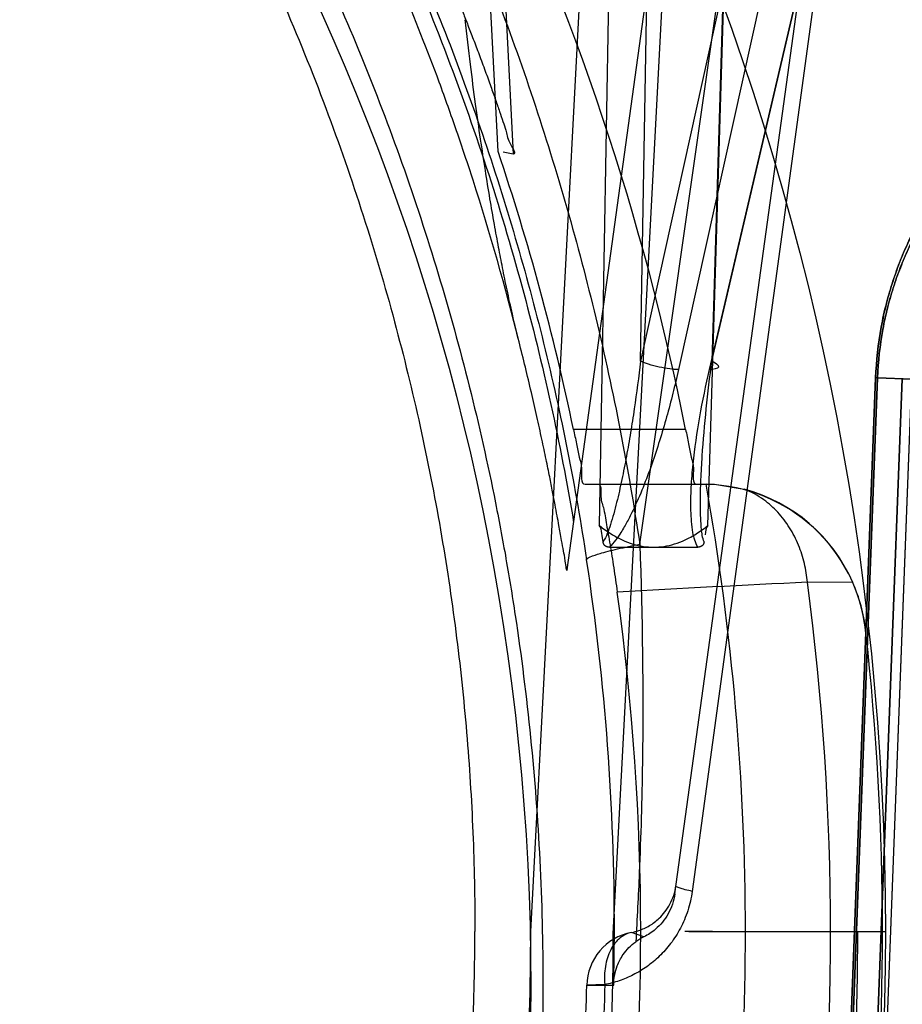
# Model space of a CAD drawing. Header units: millimetres. Extents: x 0 to 297, y 0 to 210.
# Tile 190 of 256: x 56.635 to 56.748, y 159.602 to 159.728. Entities that reach past the tile are written whole.
import ezdxf

# ---------------------------------------------------------------- set-up
doc = ezdxf.new("R2010")
doc.units = ezdxf.units.MM
doc.header["$LTSCALE"] = 16.335
doc.layers.get('0').update_dxf_attribs({"linetype": 'CONTINUOUS'})
for name, color, linetype in [('AXES_REF', 7, 'CONTINUOUS'), ('INTFCLR_1', 7, 'CONTINUOUS'), ('INTFCLR_144815', 7, 'CONTINUOUS'), ('INTFCLR_72935', 7, 'CONTINUOUS')]:
    doc.layers.add(name, color=color, linetype=linetype)

msp = doc.modelspace()

# ---------------------------------------------------------------- linework, layer by layer
at = {"color": 7, "linetype": 'Continuous'}
for radius in [6.787079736, 6.7865, 6.743039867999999]:
    msp.add_circle((57.4637311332, 154.7114782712), radius, dxfattribs=at)
msp.add_arc((57.4637311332, 154.7114782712), 6.72, 278.2771290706, 261.7228709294, dxfattribs=at)
at = {"layer": 'AXES_REF', "color": 9, "linetype": 'Continuous'}
msp.add_circle((57.4637311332, 154.7114782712), 6.191158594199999, dxfattribs=at)
at = {"layer": 'INTFCLR_1', "color": 9, "linetype": 'Continuous'}
for p, q in [((56.738068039, 159.5140734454), (56.7444617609, 159.682074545)), ((56.74470380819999, 159.6820745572), (56.7383140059, 159.5140734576)), ((56.74470380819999, 159.6820745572), (56.7444617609, 159.6820745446)), ((56.74470380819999, 159.6820745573), (56.7490940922, 159.6819068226))]:
    msp.add_line(p, q, dxfattribs=at)
at = {"layer": 'INTFCLR_1', "color": 6, "linetype": 'Continuous'}
for p, q in [((56.7414412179, 159.513930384), (56.747859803, 159.681930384)), ((56.7426755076, 159.5139068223), (56.7490940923, 159.6819068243))]:
    msp.add_line(p, q, dxfattribs=at)
at = {"layer": 'INTFCLR_1', "color": 9, "linetype": 'Continuous'}
msp.add_circle((56.3995354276, 159.6044782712), 0.301, dxfattribs=at)
for points, knots in [([(56.26891386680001, 159.8825879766), (56.2711695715, 159.8836862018), (56.2757251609, 159.8858339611), (56.28496657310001, 159.8899096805), (56.3015020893, 159.8964643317), (56.3210397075, 159.9025267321), (56.3385529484, 159.9065101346), (56.34747135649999, 159.9081753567), (56.35262358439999, 159.9090327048), (56.3655241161, 159.9110049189), (56.3876195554, 159.9130557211), (56.4137271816, 159.9127265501), (56.4306055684, 159.9111792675), (56.4383982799, 159.9102051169), (56.4435874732, 159.9094865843), (56.4576360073, 159.9072574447), (56.4801721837, 159.9021617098), (56.501984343, 159.8948066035), (56.51488745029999, 159.8895217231), (56.5195289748, 159.8875169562), (56.5263988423, 159.8844460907), (56.54085227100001, 159.8774347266), (56.56202665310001, 159.865155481), (56.5817528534, 159.8510070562), (56.5937819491, 159.8410049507), (56.5991781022, 159.8362410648), (56.6027315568, 159.8330283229), (56.6122494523, 159.8241119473), (56.62688057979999, 159.808708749), (56.6443745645, 159.7865105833), (56.6572098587, 159.7667399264), (56.6652579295, 159.7522501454), (56.669614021, 159.7437233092), (56.6759127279, 159.7306508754), (56.6843006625, 159.7102716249), (56.691507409, 159.6866397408), (56.695121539, 159.6707822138), (56.6965946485, 159.663267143), (56.6975272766, 159.6581762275), (56.6998479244, 159.6440260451), (56.70168370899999, 159.6257333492), (56.70213722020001, 159.6073036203), (56.7020108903, 159.5979788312), (56.7018349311, 159.5926154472), (56.7012279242, 159.579327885), (56.69945737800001, 159.5621765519), (56.6961693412, 159.5439880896), (56.69419881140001, 159.5350293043), (56.6929794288, 159.5299435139), (56.6910722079, 159.5224066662), (56.68789549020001, 159.5113124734), (56.6813958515, 159.4922117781), (56.6736168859, 159.4738240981), (56.665741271, 159.4583965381), (56.6609679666, 159.4498160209), (56.6535938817, 159.4372702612), (56.64151707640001, 159.4192350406), (56.6232698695, 159.3968422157), (56.6080717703, 159.3814103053), (56.5973169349, 159.3717137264), (56.5899459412, 159.3653811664), (56.5766099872, 159.3547330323), (56.5563109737, 159.3408041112), (56.5390027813, 159.3312762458), (56.5300599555, 159.3269177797)], [0, 0, 0, 0, 0.0078493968, 0.0157556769, 0.0315973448, 0.06348082, 0.0796255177, 0.0877696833, 0.09186257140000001, 0.09596636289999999, 0.128600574, 0.1611442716, 0.177500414, 0.1816059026, 0.1857145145, 0.1938901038, 0.2261064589, 0.2578609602, 0.2657731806, 0.2697286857, 0.2736790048, 0.2893160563, 0.3199691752, 0.350131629, 0.3651446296, 0.3688979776, 0.3726519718, 0.3801321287, 0.4097003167, 0.4390100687, 0.4684423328, 0.4833358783, 0.4908515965, 0.498396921, 0.52873346, 0.5596898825, 0.5755734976, 0.5795998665, 0.5836492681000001, 0.5917658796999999, 0.6244614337, 0.6410489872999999, 0.6494251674, 0.6536350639, 0.6578378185, 0.6910418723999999, 0.7074624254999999, 0.7156483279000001, 0.7197377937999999, 0.7238248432, 0.7399718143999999, 0.7558251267, 0.7869322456, 0.802323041, 0.8100025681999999, 0.8176490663, 0.8478512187, 0.8777971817, 0.9079026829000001, 0.9155006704, 0.9231007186, 0.93830313, 0.9688745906, 1, 1, 1, 1]), ([(56.7444617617, 159.6820745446), (56.7445436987, 159.6842275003), (56.7448388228, 159.6869052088), (56.74547059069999, 159.6900372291), (56.7459404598, 159.6920117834), (56.74649510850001, 159.693914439), (56.7471261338, 159.6957419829), (56.7477791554, 159.6974564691), (56.74896697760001, 159.7001961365), (56.750519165, 159.703084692), (56.7521979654, 159.7056885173), (56.75382527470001, 159.7079594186), (56.7558931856, 159.7104647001), (56.7584320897, 159.7130569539), (56.7616232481, 159.7158460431), (56.7654704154, 159.7185675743), (56.7693150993, 159.7206295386), (56.7721778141, 159.7218675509), (56.7747132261, 159.7228138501), (56.7771309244, 159.7235292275), (56.7794144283, 159.7240417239), (56.7813878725, 159.7244005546), (56.7835812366, 159.7246740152), (56.7858956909, 159.7247967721), (56.7880781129, 159.724768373), (56.7897748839, 159.7245795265), (56.7907874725, 159.724328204), (56.7911079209, 159.7241155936), (56.7911042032, 159.7240187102)], [0, 0, 0, 0, 0.09145445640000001, 0.1138036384, 0.1356225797, 0.1775934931, 0.1978577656, 0.2176815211, 0.2554568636, 0.3245480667, 0.3565511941, 0.3869221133, 0.443096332, 0.4942467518, 0.5407728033, 0.6228600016, 0.6936556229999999, 0.7255371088, 0.7551980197, 0.8084927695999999, 0.8323850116, 0.8545194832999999, 0.8936035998, 0.9261879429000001, 0.9525909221, 0.9869380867, 0.995884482, 1, 1, 1, 1]), ([(56.74470380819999, 159.6820745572), (56.7447820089, 159.6841310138), (56.745063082, 159.6866886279), (56.7456646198, 159.6896804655), (56.7461119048, 159.6915663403), (56.7466398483, 159.6933835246), (56.7472404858, 159.6951289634), (56.7478619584, 159.6967661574), (56.7489921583, 159.6993817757), (56.7504690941, 159.7021395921), (56.7520666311, 159.7046253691), (56.7536146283, 159.7067923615), (56.755581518, 159.7091824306), (56.75799641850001, 159.7116548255), (56.7610306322, 159.71431311), (56.7646878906, 159.7169051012), (56.7683431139, 159.7188666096), (56.7710639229, 159.7200421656), (56.7734725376, 159.7209391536), (56.7757690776, 159.7216154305), (56.77793777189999, 159.7220975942), (56.7798113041, 159.7224334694), (56.78189340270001, 159.7226862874), (56.7840891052, 159.7227932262), (56.786161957, 159.7227542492), (56.7877659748, 159.7225616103), (56.7887354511, 159.7223072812), (56.7890317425, 159.7220932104), (56.7890278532, 159.7219986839)], [0, 0, 0, 0, 0.0917406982, 0.1141566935, 0.136039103, 0.1781262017, 0.1984432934, 0.2183163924, 0.2561787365, 0.3254018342, 0.3574526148, 0.3878602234, 0.4440791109, 0.4952427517, 0.5417573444, 0.6237687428, 0.6944433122, 0.7262543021, 0.7558410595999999, 0.8089827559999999, 0.8327989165, 0.8548590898, 0.8938039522, 0.926266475, 0.9525704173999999, 0.9868267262, 0.9957825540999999, 1, 1, 1, 1])]:
    msp.add_open_spline(points, degree=3, knots=knots, dxfattribs=at)
at = {"layer": 'INTFCLR_144815', "color": 9, "linetype": 'Continuous'}
for p, q in [((56.7144087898, 159.6608559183), (56.8413501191, 160.5484094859)), ((56.7188764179, 159.6162732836), (56.7825140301, 160.0774282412)), ((56.7834077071, 159.9730850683), (56.719341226, 159.6831263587)), ((56.7233025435, 159.6831263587), (56.7910703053, 159.9730850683)), ((56.7781079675, 159.9720088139), (56.71451708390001, 159.684202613)), ((56.7235976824, 159.684202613), (56.7908623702, 159.9720088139)), ((56.71455910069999, 159.9687225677), (56.7092597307, 159.6632337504)), ((56.71451708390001, 159.6842026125), (56.71943834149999, 159.9686309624)), ((56.723086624, 159.6632337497), (56.7322593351, 159.9687225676)), ((56.7321496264, 159.9686309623), (56.7235976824, 159.6842026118)), ((56.7682790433, 159.9626794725), (56.72109336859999, 159.6166036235)), ((56.7051538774, 159.6575994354), (56.7470879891, 159.9614782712)), ((56.6967361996, 159.7406338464), (56.6982751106, 159.7105880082)), ((56.7202542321, 159.6754931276), (56.7059653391, 159.6754931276)), ((56.7074688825, 159.6684931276), (56.7239541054, 159.6684931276)), ((56.7415487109, 159.6559910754), (56.7357784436, 159.6560172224)), ((56.7431944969, 159.6498336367), (56.7431893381, 159.6498798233)), ((56.7149260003, 159.6108036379), (56.7133653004, 159.6113595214)), ((56.70995197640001, 159.6047225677), (56.7076518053, 159.6046337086)), ((56.7076518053, 159.6046337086), (56.7110919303, 159.6046320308))]:
    msp.add_line(p, q, dxfattribs=at)
at = {"layer": 'INTFCLR_144815', "color": 6, "linetype": 'Continuous'}
for p, q in [((56.7110353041, 159.6112009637), (56.736729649, 160.1014782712)), ((56.7005354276, 159.6114782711), (56.7240212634, 160.0596147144)), ((56.69636738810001, 159.7109165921), (56.6941951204, 159.7533730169)), ((56.6982742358, 159.7105880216), (56.6970023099, 159.7108072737)), ((56.7239541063, 159.668493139), (56.7277246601, 159.6678559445)), ((56.7105469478, 159.6604782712), (56.721799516, 159.6604782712)), ((56.7236662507, 159.6114782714), (56.7201667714, 159.6114782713)), ((56.7206555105, 159.6114782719), (56.7241549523, 159.6114782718)), ((56.72366626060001, 159.6114782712), (56.7422037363, 159.6114782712)), ((56.7422037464, 159.6114782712), (56.745703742, 159.6114782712)), ((56.7422037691, 159.6114782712), (56.7457037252, 159.6114782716))]:
    msp.add_line(p, q, dxfattribs=at)
for points in [[(56.7105468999, 159.6604781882), (56.71050395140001, 159.6604788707), (56.7104624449, 159.660480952), (56.7104223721, 159.6604843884), (56.7103837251, 159.6604891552), (56.71034648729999, 159.6604951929), (56.7103106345, 159.6605024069), (56.7102761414, 159.6605107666), (56.7102429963, 159.6605202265), (56.71021119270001, 159.6605306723), (56.7101807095, 159.6605420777), (56.7101515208, 159.6605543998), (56.71012361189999, 159.6605675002), (56.71009695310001, 159.660581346), (56.7100715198, 159.6605959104), (56.71004730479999, 159.660611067), (56.710024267, 159.6606267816), (56.7100023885, 159.6606430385), (56.7099816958, 159.6606597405), (56.7099621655, 159.6606768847), (56.7099437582, 159.6606944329), (56.7099264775, 159.6607122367), (56.70991031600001, 159.6607302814), (56.7098952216, 159.6607485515), (56.70988113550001, 159.6607668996), (56.7098680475, 159.660785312), (56.7098559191, 159.6608037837), (56.7098446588, 159.6608221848), (56.70983425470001, 159.6608405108), (56.7098246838, 159.6608587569), (56.70981584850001, 159.6608767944), (56.7098077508, 159.6608946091), (56.7098003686, 159.6609122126), (56.7097935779, 159.6609295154), (56.7097873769, 159.6609465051), (56.70978176, 159.6609631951), (56.7097766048, 159.6609795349), (56.7097719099, 159.6609955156), (56.70976767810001, 159.6610111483), (56.7097637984, 159.6610264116), (56.7097602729, 159.661041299), (56.7097571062, 159.6610558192), (56.7097541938, 159.6610699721), (56.70975151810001, 159.6610837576), (56.709749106, 159.6610971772), (56.7097469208, 159.6611102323), (56.70974495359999, 159.6611229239), (56.7097432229, 159.6611352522), (56.7097417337, 159.6611472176)], [(56.7226046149, 159.6611475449), (56.7226040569, 159.661142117), (56.7226033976, 159.661136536), (56.7226026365, 159.6611308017), (56.7226017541, 159.6611249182), (56.7226007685, 159.6611188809)], [(56.7225986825, 159.6611063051), (56.7225975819, 159.6610997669), (56.7225964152, 159.6610930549), (56.7225951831, 159.6610861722), (56.7225938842, 159.6610791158), (56.7225924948, 159.6610718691), (56.72259101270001, 159.6610644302), (56.7225894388, 159.6610568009), (56.7225877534, 159.6610489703), (56.7225859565, 159.6610409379), (56.7225840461, 159.661032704), (56.7225819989, 159.6610242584), (56.72257981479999, 159.6610156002), (56.7225774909, 159.6610067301), (56.7225749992, 159.66099764), (56.7225723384, 159.6609883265), (56.7225695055, 159.6609787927), (56.72256646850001, 159.6609690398), (56.72256322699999, 159.6609590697), (56.7225597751, 159.6609488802), (56.7225560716, 159.6609384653), (56.72255211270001, 159.6609278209), (56.7225478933, 159.6609169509), (56.722543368, 159.6609058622), (56.722538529, 159.6608945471), (56.7225333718, 159.6608830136), (56.7225278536, 159.6608712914), (56.7225219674, 159.6608593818), (56.7225157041, 159.6608472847), (56.7225090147, 159.660835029), (56.7225018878, 159.6608226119), (56.7224943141, 159.6608100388), (56.7224862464, 159.6607973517), (56.7224776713, 159.6607845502), (56.7224685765, 159.6607716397), (56.72245891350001, 159.6607586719), (56.7224486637, 159.6607456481), (56.7224378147, 159.6607325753), (56.7224263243, 159.6607195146), (56.7224141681, 159.6607064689), (56.7224013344, 159.6606934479), (56.7223877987, 159.6606805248), (56.7223735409, 159.6606677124), (56.7223585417, 159.6606550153), (56.72234277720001, 159.660642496), (56.722326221, 159.6606301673), (56.72230885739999, 159.6606180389), (56.7222906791, 159.6606061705), (56.7222716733, 159.6605945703), (56.72225181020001, 159.6605832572), (56.72223105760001, 159.6605723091), (56.722209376, 159.6605617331), (56.7221867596, 159.6605515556), (56.7221632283, 159.6605418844), (56.7221387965, 159.660532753), (56.7221134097, 159.660524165), (56.7220869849, 159.6605161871), (56.7220594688, 159.6605088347), (56.7220308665, 159.6605021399), (56.7220011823, 159.6604961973), (56.72197039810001, 159.6604910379), (56.7219384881, 159.660486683), (56.7219054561, 159.6604832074), (56.72187129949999, 159.6604806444), (56.7218359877, 159.6604790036), (56.72179947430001, 159.6604783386)]]:
    msp.add_lwpolyline(points, dxfattribs=at)
at = {"layer": 'INTFCLR_144815', "color": 9, "linetype": 'Continuous'}
msp.add_circle((56.3995354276, 159.6114782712), 0.3461683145, dxfattribs=at)
at = {"layer": 'INTFCLR_144815', "color": 6, "linetype": 'Continuous'}
for centre, radius, start, end in [((56.3995354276, 159.6114782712), 0.3270450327, 11.2877879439, 25.7133570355), ((56.3995354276, 159.6114782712), 0.3130450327, 11.7996976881, 18.5207825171), ((56.3995354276, 159.6114782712), 0.3283354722, 350.0000000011, 9.9999999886), ((56.7223299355, 159.6475066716), 0.0209938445, 6.364865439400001, 88.4911031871), ((56.72231594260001, 159.6475692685), 0.0209956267, 23.6480536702, 75.071385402), ((56.7222693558, 159.6475392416), 0.0210505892, 6.3840988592, 23.6720560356), ((56.3995354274, 159.6114782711), 0.3150000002, 352.1026397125, 7.897360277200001), ((56.3995354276, 159.6114782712), 0.3457928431, 353.6277518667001, 6.372248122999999), ((56.3995354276, 159.6114782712), 0.3115, 180.0510065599, 359.9489934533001), ((56.3995354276, 159.6114782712), 0.301, 180, 359.9999999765), ((56.71794162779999, 159.6046138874), 0.006885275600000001, 115.9752019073, 125.9165751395)]:
    msp.add_arc(centre, radius, start, end, dxfattribs=at)
at = {"layer": 'INTFCLR_144815', "color": 9, "linetype": 'Continuous'}
for centre, radius, start, end in [((56.3999378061, 159.6120754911), 0.3112402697, 359.8900553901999, 8.643561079), ((56.990176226, 154.5233564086), 5.1389615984, 92.83751476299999, 93.1080322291), ((56.3995354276, 159.6114782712), 0.3391800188, 352.4544928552, 7.5455071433), ((56.3995354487, 159.6114172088), 0.3426683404, 179.9897900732, 0.0102098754), ((56.71464975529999, 159.6044787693), 0.0069996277, 100.5739138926, 178.731640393), ((56.3959848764, 159.6120107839), 0.315193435, 358.6585698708, 359.9031966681)]:
    msp.add_arc(centre, radius, start, end, dxfattribs=at)
for points, knots in [([(56.3995354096, 159.9385630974), (56.4044737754, 159.9385630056), (56.4118310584, 159.9383873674), (56.4215948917, 159.937806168), (56.4359909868, 159.9366107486), (56.4573362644, 159.9335812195), (56.4851725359, 159.9269707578), (56.5076942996, 159.919396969), (56.5230506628, 159.9130387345), (56.5317255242, 159.9090953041), (56.5445334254, 159.9029176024), (56.5631015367, 159.8926338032), (56.586457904, 159.8768296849), (56.60465567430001, 159.8620238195), (56.61669597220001, 159.8508357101), (56.62339385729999, 159.8441878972), (56.63320980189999, 159.8340075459), (56.64708071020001, 159.8179521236), (56.6636857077, 159.7949751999), (56.6746399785, 159.7766700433), (56.6813088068, 159.764021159), (56.6856047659, 159.755423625), (56.69262637, 159.740141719), (56.7012406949, 159.7176372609), (56.7092501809, 159.689672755), (56.7129639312, 159.6705457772), (56.7144087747, 159.6608559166)], [0, 0, 0, 0, 0.0323899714, 0.0482450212, 0.0641481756, 0.1271321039, 0.1894167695, 0.2515535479, 0.2827426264, 0.2983963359, 0.3140475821, 0.3760051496, 0.4373985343, 0.4987868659, 0.5296594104, 0.5451698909, 0.5606765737, 0.6224102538, 0.6841298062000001, 0.7463992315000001, 0.762125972, 0.7779128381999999, 0.8094313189, 0.8724013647, 0.9357430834, 1, 1, 1, 1]), ([(56.09142773, 159.6588508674), (56.0928441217, 159.6681517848), (56.0964975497, 159.6865574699), (56.103091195, 159.7090382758), (56.108719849, 159.7243602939), (56.1122202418, 159.7329886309), (56.1177030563, 159.7456858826), (56.12690501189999, 159.7641406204), (56.1412221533, 159.7874937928), (56.1547739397, 159.8058067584), (56.1650827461, 159.8179814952), (56.171218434, 159.8247621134), (56.1806090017, 159.8346925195), (56.1954859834, 159.8487953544), (56.2169362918, 159.8658319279), (56.2341415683, 159.8771841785), (56.2460651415, 159.8841362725), (56.2541521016, 159.8886127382), (56.2685491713, 159.895965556), (56.2898566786, 159.9051092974), (56.3097404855, 159.9116066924), (56.3232838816, 159.915202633), (56.3324355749, 159.917411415), (56.3485345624, 159.9207197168), (56.3717953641, 159.9238716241), (56.3952491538, 159.9249061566), (56.4116930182, 159.9245119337), (56.421126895, 159.923962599), (56.4352150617, 159.9228180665), (56.4560999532, 159.9199186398), (56.4833408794, 159.9135907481), (56.5053875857, 159.9063385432), (56.5204238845, 159.9002476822), (56.528915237, 159.8964712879), (56.5414424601, 159.8905596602), (56.5596017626, 159.8807215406), (56.58245751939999, 159.8655925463), (56.6002730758, 159.8514128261), (56.6120626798, 159.8406942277), (56.6186176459, 159.8343284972), (56.62821447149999, 159.8245898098), (56.6417766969, 159.8092320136), (56.65802315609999, 159.7872378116), (56.66874712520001, 159.7697044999), (56.6752741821, 159.7575898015), (56.67947521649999, 159.7493621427), (56.6863393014, 159.7347430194), (56.6947630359, 159.713209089), (56.7025973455, 159.6864419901), (56.7062301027, 159.66812738), (56.7076431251, 159.6588508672)], [0, 0, 0, 0, 0.0318457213, 0.0634185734, 0.0791931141, 0.0870815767, 0.094933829, 0.1260061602, 0.1567815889, 0.1875451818, 0.2030139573, 0.210765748, 0.2184960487, 0.2492749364, 0.2800521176, 0.3111084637, 0.3189436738, 0.3267698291, 0.3423932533, 0.3736478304, 0.40514581, 0.4130942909, 0.4210773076, 0.4370099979, 0.4687094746, 0.5004174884, 0.5163608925, 0.5243692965, 0.5324013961, 0.5642032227, 0.5956284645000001, 0.6269453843, 0.6426486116, 0.6505262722, 0.6583992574, 0.6895346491, 0.72033006, 0.7510658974, 0.7665005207, 0.7742492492, 0.7819920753, 0.8127794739, 0.8435012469, 0.8744409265, 0.8822471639, 0.8900796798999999, 0.905708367, 0.9368993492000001, 0.9682376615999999, 1, 1, 1, 1]), ([(56.6990285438, 159.686650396), (56.69731270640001, 159.6935811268), (56.6947548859, 159.7025781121), (56.6911043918, 159.7135274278), (56.6881600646, 159.7217735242), (56.6826257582, 159.7358573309), (56.673562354, 159.7552797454), (56.66090104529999, 159.7774550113), (56.6489196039, 159.7949474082), (56.63980340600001, 159.8066454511), (56.6343786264, 159.8131806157), (56.6260713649, 159.8227795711), (56.6128927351, 159.8365184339), (56.5938386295, 159.8533727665), (56.5785044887, 159.8648312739), (56.5678404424, 159.8719685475), (56.5605704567, 159.8766164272), (56.5475879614, 159.8843511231), (56.5283134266, 159.894244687), (56.504105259, 159.9041887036), (56.48523997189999, 159.9101132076), (56.4723558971, 159.9134072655), (56.4636215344, 159.9154381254), (56.45259632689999, 159.9176224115), (56.4414703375, 159.919322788), (56.43252063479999, 159.9203894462), (56.4191341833, 159.921686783), (56.3990307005, 159.9225302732), (56.3722570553, 159.9213175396), (56.35232959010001, 159.9186637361), (56.3391480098, 159.9161700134), (56.3304131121, 159.9143184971), (56.3154205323, 159.9106256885), (56.294566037, 159.9040388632), (56.2704924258, 159.8941192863), (56.2512886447, 159.8842433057), (56.2392618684, 159.8770675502), (56.2337941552, 159.8736075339), (56.2301802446, 159.8712670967), (56.2204361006, 159.8647373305), (56.20513857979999, 159.853294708), (56.1861318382, 159.8364716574), (56.17151793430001, 159.8212330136), (56.1619545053, 159.8099506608), (56.1566698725, 159.8033122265), (56.14895791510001, 159.7932051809), (56.1381666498, 159.7774513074), (56.1254947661, 159.7552545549), (56.1164258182, 159.7358137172), (56.1108905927, 159.7217200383), (56.10794924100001, 159.7134772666), (56.1043070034, 159.702547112), (56.1017551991, 159.6935686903), (56.1000424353, 159.6866507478)], [0, 0, 0, 0, 0.0260933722, 0.0341459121, 0.0421792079, 0.0580898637, 0.08943313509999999, 0.1204101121, 0.1513108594, 0.1668239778, 0.1745963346, 0.1823477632, 0.2132152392, 0.244081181, 0.2752183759, 0.2830803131, 0.2909751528, 0.3067500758, 0.3382935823, 0.3700502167, 0.4022856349, 0.4104553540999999, 0.4186483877, 0.4350547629, 0.4515167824, 0.4597669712, 0.4679907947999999, 0.50066556, 0.5331935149, 0.5658225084, 0.5740275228, 0.5822189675, 0.5984510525, 0.6304407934, 0.6620376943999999, 0.6934977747, 0.7092581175, 0.7132052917, 0.7171442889, 0.7249927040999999, 0.7560706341, 0.7868683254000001, 0.8176571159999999, 0.8331371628, 0.8409068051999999, 0.8486637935, 0.8795968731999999, 0.9106030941, 0.9419732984, 0.957896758, 0.9659251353, 0.9739546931, 1, 1, 1, 1]), ([(56.71451708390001, 159.684202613), (56.7142759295, 159.6821694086), (56.7138727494, 159.6791244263), (56.71324493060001, 159.6750839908), (56.7127244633, 159.6720773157), (56.7121460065, 159.6691046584), (56.7115972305, 159.666660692), (56.7111018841, 159.6647447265), (56.71058831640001, 159.663052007), (56.7101745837, 159.6618172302), (56.7097417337, 159.6611472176)], [0, 0, 0, 0, 0.2600491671, 0.3900523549, 0.5193179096, 0.6475945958, 0.7746255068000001, 0.8374976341, 0.8986873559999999, 1, 1, 1, 1]), ([(56.719341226, 159.6831263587), (56.7189733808, 159.6831224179), (56.71814134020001, 159.683185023), (56.7168652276, 159.6834090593), (56.71561868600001, 159.6837474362), (56.7148442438, 159.6840432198), (56.71451708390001, 159.684202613)], [0, 0, 0, 0, 0.2218798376, 0.5016588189, 0.7804986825, 1, 1, 1, 1]), ([(56.7226046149, 159.6611475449), (56.7224001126, 159.6616664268), (56.72224631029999, 159.6628817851), (56.7221488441, 159.6645533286), (56.72212971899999, 159.6666564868), (56.7221933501, 159.6691086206), (56.7224154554, 159.6731004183), (56.7228572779, 159.6781435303), (56.72333178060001, 159.6821785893), (56.7235976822, 159.6842026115)], [0, 0, 0, 0, 0.07224385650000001, 0.1560258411, 0.217793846, 0.3443796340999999, 0.4738019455, 0.7355703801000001, 1, 1, 1, 1]), ([(56.7235976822, 159.6842026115), (56.7239407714, 159.6840344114), (56.7250670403, 159.6832678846), (56.72369641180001, 159.6831221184), (56.7233025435, 159.6831263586)], [0, 0, 0, 0, 0.4924034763, 1, 1, 1, 1]), ([(56.7193412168, 159.6831263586), (56.7188921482, 159.6810939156), (56.7181352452, 159.6780535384), (56.7169520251, 159.6740411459), (56.7159618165, 159.6710440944), (56.71485223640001, 159.6680768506), (56.7137983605, 159.6656430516), (56.71283783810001, 159.6637409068), (56.71190288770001, 159.662128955), (56.7111196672, 159.6610333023), (56.7105469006, 159.6604781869)], [0, 0, 0, 0, 0.2549595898, 0.3835301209, 0.5123481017, 0.6415063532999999, 0.7714493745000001, 0.8370297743, 0.9022977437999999, 1, 1, 1, 1]), ([(56.7217994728, 159.6604783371), (56.7214698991, 159.6610481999), (56.7211898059, 159.6621656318), (56.7209916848, 159.6637452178), (56.7208957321, 159.6656589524), (56.720950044, 159.6681056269), (56.7212748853, 159.6720880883), (56.7220074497, 159.6771197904), (56.7228360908, 159.681120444), (56.7233025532, 159.6831263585)], [0, 0, 0, 0, 0.0860395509, 0.1466243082, 0.2088208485, 0.3360323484, 0.4662794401, 0.7308335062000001, 1, 1, 1, 1]), ([(56.7357784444, 159.6560172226), (56.73570660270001, 159.6568106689), (56.7354454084, 159.6584178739), (56.7346933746, 159.6607652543), (56.73356115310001, 159.6629852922), (56.7320752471, 159.6649483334), (56.7301595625, 159.666671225), (56.72861152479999, 159.6675208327), (56.7277246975, 159.6678558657)], [0, 0, 0, 0, 0.1587862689, 0.3232324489, 0.4893702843, 0.6531213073, 0.8110563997, 1, 1, 1, 1]), ([(56.7076431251, 159.6588508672), (56.7075826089, 159.6590058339), (56.7084537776, 159.6593951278), (56.70918293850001, 159.6596328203), (56.7104386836, 159.6599781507), (56.7121005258, 159.6603799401), (56.7134614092, 159.6606676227), (56.71440877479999, 159.6608559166)], [0, 0, 0, 0, 0.0700793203, 0.2702339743, 0.4183258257, 0.5931241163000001, 1, 1, 1, 1]), ([(56.71440871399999, 159.6608559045), (56.7147518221, 159.6515722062), (56.7149576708, 159.6376022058), (56.7144576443, 159.6207125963), (56.7140758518, 159.6131166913), (56.71390316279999, 159.6101895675)], [0, 0, 0, 0, 0.5498636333, 0.8264465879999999, 1, 1, 1, 1]), ([(56.7133653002, 159.6113595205), (56.7136823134, 159.6114205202), (56.7144745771, 159.6116337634), (56.7156954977, 159.6122013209), (56.7168088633, 159.6130373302), (56.7176616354, 159.6139868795), (56.718289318, 159.614966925), (56.7187706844, 159.6160870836), (56.7189627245, 159.6168987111), (56.7190203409, 159.6173162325)], [0, 0, 0, 0, 0.1106671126, 0.2802485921, 0.4583544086, 0.5838679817, 0.715987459, 0.8555154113, 1, 1, 1, 1]), ([(56.7210933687, 159.6166036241), (56.7207978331, 159.6166688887), (56.720156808, 159.6168117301), (56.7195917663, 159.6170135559), (56.7190039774, 159.6171976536), (56.7190203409, 159.6173162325)], [0, 0, 0, 0, 0.4101548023, 0.8377808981, 1, 1, 1, 1]), ([(56.7210933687, 159.6166036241), (56.7209797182, 159.6157694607), (56.72069872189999, 159.6145387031), (56.7201198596, 159.6129882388), (56.7194427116, 159.6115602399), (56.7186123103, 159.6102568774), (56.717660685, 159.6091011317), (56.7166734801, 159.6080767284), (56.7153425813, 159.6069760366), (56.7136191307, 159.6059345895), (56.71181814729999, 159.6051720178), (56.7105755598, 159.6048441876), (56.70995197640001, 159.6047225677)], [0, 0, 0, 0, 0.1453641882, 0.2164692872, 0.2855073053, 0.4179742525, 0.4819063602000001, 0.5437967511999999, 0.6634088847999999, 0.7789183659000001, 0.8902982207, 1, 1, 1, 1]), ([(56.7133653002, 159.6113595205), (56.7128390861, 159.6112633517), (56.71172754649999, 159.610720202), (56.7105563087, 159.6091240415), (56.7099321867, 159.6070235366), (56.7098917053, 159.6054911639), (56.70995197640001, 159.6047225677)], [0, 0, 0, 0, 0.1984692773, 0.4371861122, 0.7139604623, 1, 1, 1, 1]), ([(56.70995197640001, 159.6047225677), (56.7097253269, 159.5946944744), (56.7083487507, 159.5747743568), (56.7035621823, 159.545323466), (56.6979965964, 159.5237602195), (56.6934896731, 159.5096833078), (56.6902992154, 159.5004506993), (56.6842429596, 159.4846866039), (56.674159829, 159.4629368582), (56.6634152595, 159.4443219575), (56.6556095, 159.4324051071), (56.6502642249, 159.4246235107), (56.6405229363, 159.4114169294), (56.625396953, 159.3935355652), (56.6087320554, 159.3770668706), (56.5962959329, 159.3663380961), (56.5889504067, 159.3604209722), (56.5777450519, 159.3518149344), (56.5602033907, 159.3398532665), (56.5353421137, 159.3260504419), (56.5134714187, 159.3164373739), (56.4975840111, 159.3107531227), (56.4882827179, 159.307798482), (56.4741720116, 159.3036835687), (56.4525547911, 159.2987725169), (56.4329944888, 159.2962817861), (56.4231406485, 159.2955168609)], [0, 0, 0, 0, 0.065112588, 0.129394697, 0.1934385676, 0.2094427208, 0.2253383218, 0.256842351, 0.3190311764, 0.3807412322, 0.3961553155, 0.411501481, 0.442018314, 0.5026504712, 0.5633236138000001, 0.5938905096, 0.609235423, 0.6245466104, 0.6856021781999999, 0.7468424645, 0.8088893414, 0.8404348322, 0.8563390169, 0.8722339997, 0.9358427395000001, 1, 1, 1, 1]), ([(56.4229773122, 159.3022514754), (56.4327612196, 159.3030018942), (56.4521802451, 159.3054332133), (56.47364969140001, 159.310239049), (56.4876659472, 159.3142639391), (56.4969006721, 159.3171547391), (56.5126705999, 159.3227117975), (56.534379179, 159.3321113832), (56.5590616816, 159.3456101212), (56.57648707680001, 159.35731121), (56.5876147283, 159.3657348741), (56.5949064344, 159.371519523), (56.6072433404, 159.3820084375), (56.6237797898, 159.3981076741), (56.6387972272, 159.415600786), (56.64846779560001, 159.4285228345), (56.6537737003, 159.436133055), (56.661512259, 159.4477828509), (56.67217113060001, 159.4659770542), (56.68217554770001, 159.4872526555), (56.68818241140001, 159.5026740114), (56.6913462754, 159.5117029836), (56.695813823, 159.5254639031), (56.70133001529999, 159.546545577), (56.7060698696, 159.5753463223), (56.70742931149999, 159.594827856), (56.7076518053, 159.6046337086)], [0, 0, 0, 0, 0.0646712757, 0.128756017, 0.144762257, 0.1607751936, 0.1925243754, 0.2549242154, 0.3164399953, 0.3776942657, 0.3930416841, 0.4084179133, 0.439031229, 0.4997315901, 0.5603068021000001, 0.5907642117, 0.6060722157, 0.6214442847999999, 0.6829352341, 0.7448362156, 0.7761705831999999, 0.791975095, 0.8078842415, 0.8715193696, 0.935356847, 1, 1, 1, 1])]:
    msp.add_open_spline(points, degree=3, knots=knots, dxfattribs=at)
at = {"layer": 'INTFCLR_144815', "color": 6, "linetype": 'Continuous'}
for points, knots in [([(56.3995354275, 159.9238841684), (56.4045654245, 159.9238841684), (56.41461728, 159.9236390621), (56.429668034, 159.9225369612), (56.4446454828, 159.9207032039), (56.459560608, 159.9181337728), (56.4744024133, 159.9148226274), (56.489168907, 159.910755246), (56.5038338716, 159.9059215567), (56.51837463, 159.9003085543), (56.5323239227, 159.894097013), (56.5450660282, 159.8876618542), (56.5561528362, 159.8814419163), (56.5656511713, 159.8756263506), (56.5738565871, 159.8702161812), (56.5809831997, 159.8652082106), (56.5872025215, 159.8605880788), (56.59264360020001, 159.8563445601), (56.59741813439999, 159.8524579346), (56.60162291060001, 159.8489025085), (56.6053257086, 159.8456638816), (56.6085871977, 159.842724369), (56.6114669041, 159.8400587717), (56.6140257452, 159.8376330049), (56.61631069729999, 159.8354199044), (56.6183633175, 159.8333928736), (56.6202103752, 159.8315364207), (56.6219626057, 159.82974684), (56.6237626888, 159.8278792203), (56.6257589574, 159.8257717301), (56.6280041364, 159.8233538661), (56.63051784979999, 159.8205849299), (56.63328554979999, 159.8174572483), (56.63612633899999, 159.8141540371), (56.6390015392, 159.8107130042), (56.6419334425, 159.8071012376), (56.6451159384, 159.8030537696), (56.64861504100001, 159.7984405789), (56.65247898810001, 159.7931329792), (56.6567290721, 159.7870121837), (56.6613823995, 159.7799339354), (56.6664294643, 159.7717533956), (56.6718697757, 159.7622543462), (56.67768111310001, 159.7511708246), (56.683751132, 159.7382867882), (56.6896446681, 159.7240257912), (56.6949708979, 159.7090072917), (56.6994856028, 159.6938876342), (56.70318653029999, 159.6787775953), (56.7051411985, 159.6686691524), (56.7059873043, 159.6636389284)], [0, 0, 0, 0, 0.0345251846, 0.0689826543, 0.1035440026, 0.138054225, 0.1728250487, 0.2078784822, 0.2431411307, 0.2787664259, 0.3148172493, 0.347905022, 0.3767116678, 0.4020494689, 0.4243335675, 0.4441618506, 0.4618276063, 0.4775066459, 0.4915200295, 0.5040819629, 0.5153003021, 0.5252839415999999, 0.5342179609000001, 0.5422336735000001, 0.5494847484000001, 0.5560515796, 0.5620342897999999, 0.5674595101, 0.5732424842, 0.5798382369, 0.5873840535, 0.5958895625, 0.6055067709, 0.6160496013, 0.6257925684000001, 0.6362843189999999, 0.6479789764, 0.6611317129, 0.67602449, 0.693037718, 0.7122740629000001, 0.7341600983, 0.7590040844, 0.7873951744, 0.8200362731, 0.8567275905, 0.8932629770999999, 0.9293648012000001, 0.9649882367, 1, 1, 1, 1]), ([(56.3995354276, 159.9074852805), (56.4039981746, 159.9074852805), (56.4129341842, 159.9072807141), (56.4263308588, 159.9063587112), (56.4397237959, 159.9048161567), (56.4531093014, 159.9026443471), (56.466482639, 159.8998311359), (56.47983586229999, 159.8963614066), (56.4931573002, 159.8922175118), (56.5064314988, 159.8873796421), (56.5196378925, 159.8818265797), (56.5327501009, 159.8755367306), (56.5457344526, 159.8684896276), (56.5585493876, 159.8606677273), (56.5711437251, 159.8520593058), (56.5834578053, 159.8426606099), (56.59542093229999, 159.832480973), (56.60695334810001, 159.8215466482), (56.6179687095, 159.809904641), (56.6283785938, 159.7976246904), (56.6380988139, 159.784798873), (56.6470553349, 159.7715395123), (56.655192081, 159.7579708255), (56.6624765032, 159.7442175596), (56.6689003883, 159.7303956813), (56.6744784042, 159.7166014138), (56.6792426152, 159.7029077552), (56.6832360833, 159.6893626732), (56.6865067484, 159.675991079), (56.6891021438, 159.6627991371), (56.6910658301, 159.649777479), (56.6924349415, 159.6369041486), (56.69323813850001, 159.6241548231), (56.693410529, 159.6156898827), (56.6934071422, 159.6114782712)], [0, 0, 0, 0, 0.0288942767, 0.0578478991, 0.0869136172, 0.1161495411, 0.1456150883, 0.17536286, 0.2054436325, 0.2359079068, 0.2668019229, 0.2981636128, 0.3300272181, 0.3624129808, 0.3953267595, 0.4287535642, 0.4626639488, 0.496980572, 0.5315970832, 0.5663822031, 0.6011593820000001, 0.6357401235, 0.6699302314, 0.7035466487, 0.7364587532, 0.7685700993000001, 0.7998436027, 0.8302944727, 0.8599662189, 0.8889391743, 0.9173142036, 0.9452012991, 0.9727317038, 1, 1, 1, 1]), ([(56.6822171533, 159.750460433), (56.68270352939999, 159.7494711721), (56.6836140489, 159.7475922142), (56.6848804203, 159.7449094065), (56.68598849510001, 159.7425014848), (56.6869797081, 159.7403021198), (56.6879355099, 159.7381331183), (56.6888771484, 159.7359527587), (56.6897798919, 159.733814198), (56.6905813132, 159.731877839), (56.6912754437, 159.7301649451), (56.6919134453, 159.7285629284), (56.6925500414, 159.7269415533), (56.69323062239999, 159.7251742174), (56.6939656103, 159.7232252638), (56.69470969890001, 159.7212087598), (56.6954060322, 159.7192741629), (56.6960071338, 159.7175617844), (56.6965273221, 159.716068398), (56.69693934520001, 159.7148056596), (56.6974573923, 159.7134010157), (56.6975098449, 159.712390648), (56.69875900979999, 159.7105050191), (56.6982751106, 159.7105880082)], [0, 0, 0, 0, 0.0768591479, 0.1455731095, 0.2068401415, 0.261665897, 0.3137699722, 0.3720984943, 0.4272549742, 0.4756141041, 0.518211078, 0.5561143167, 0.5958418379, 0.6396574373, 0.688157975, 0.7410630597, 0.7895372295, 0.83144707, 0.8677944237, 0.89919653, 0.9258339, 0.9657688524, 1, 1, 1, 1]), ([(56.69902840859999, 159.6866506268), (56.6987313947, 159.6878145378), (56.6982037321, 159.6900225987), (56.6975182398, 159.6931696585), (56.6969393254, 159.6960176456), (56.6964062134, 159.6987947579), (56.6958713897, 159.7017303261), (56.6953056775, 159.7049981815), (56.69472015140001, 159.7086192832), (56.6941041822, 159.7126328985), (56.693465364, 159.7171287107), (56.6928016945, 159.7222046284), (56.6923843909, 159.7258002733), (56.69217561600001, 159.727709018)], [0, 0, 0, 0, 0.0865128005, 0.1634828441, 0.2319623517, 0.2958179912, 0.3671431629, 0.4468634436, 0.5346697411, 0.6313231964, 0.7393098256, 0.8617097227, 1, 1, 1, 1]), ([(56.7051538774, 159.6575994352), (56.7051027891, 159.6572292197), (56.7048907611, 159.6591605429), (56.7046997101, 159.6598925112), (56.7044208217, 159.6615797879), (56.7041559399, 159.6630145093), (56.7038780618, 159.6645358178), (56.703612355, 159.6659544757), (56.70329564, 159.6676106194), (56.7029172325, 159.6695356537), (56.7024628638, 159.6717757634), (56.7019228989, 159.6743426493), (56.7012978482, 159.6771955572), (56.70059854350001, 159.6802522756), (56.699839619, 159.6834264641), (56.6993039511, 159.6855709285), (56.6990283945, 159.686650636)], [0, 0, 0, 0, 0.037752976, 0.0819989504, 0.1283660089, 0.1936833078, 0.2351071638, 0.2834727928, 0.3397886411, 0.4053375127, 0.4816912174, 0.5706758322, 0.6703162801, 0.7767181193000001, 0.8874336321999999, 1, 1, 1, 1]), ([(56.7059653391, 159.6754931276), (56.7060927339, 159.6748833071), (56.7063524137, 159.6737267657), (56.7066356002, 159.671988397), (56.707204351, 159.6705372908), (56.70677674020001, 159.6684931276), (56.7074688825, 159.6684931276)], [0, 0, 0, 0, 0.2610259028, 0.5033508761, 0.7099977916, 1, 1, 1, 1]), ([(56.7202542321, 159.6754931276), (56.72037584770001, 159.6748838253), (56.7206246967, 159.6737280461), (56.7208925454, 159.6719905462), (56.72144821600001, 159.6705390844), (56.7210047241, 159.6684931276), (56.7216964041, 159.6684931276)], [0, 0, 0, 0, 0.26078817, 0.502999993, 0.7096798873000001, 1, 1, 1, 1]), ([(56.709087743, 159.6684931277), (56.70955149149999, 159.6684931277), (56.70929022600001, 159.6668193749), (56.7098807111, 159.6654452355), (56.7101156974, 159.6636520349), (56.7104116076, 159.6620819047), (56.7106373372, 159.6607335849), (56.710870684, 159.6593122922), (56.71110225, 159.6578288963), (56.7113298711, 159.6563048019), (56.7114760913, 159.6552766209), (56.7115479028, 159.6547589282)], [0, 0, 0, 0, 0.09966018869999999, 0.2181917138, 0.3758816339, 0.4670527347, 0.565111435, 0.6688194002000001, 0.7768260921, 0.8876818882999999, 1, 1, 1, 1]), ([(56.7097417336, 159.6611474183), (56.7096953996, 159.6615078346), (56.7095453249, 159.662167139), (56.709535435, 159.6630139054), (56.709259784, 159.6632337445)], [0, 0, 0, 0, 0.5075438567, 1, 1, 1, 1]), ([(56.71887641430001, 159.6162732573), (56.71881565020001, 159.6158329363), (56.7186042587, 159.6149512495), (56.7180655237, 159.6137275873), (56.7173259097, 159.612646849), (56.71630766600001, 159.611625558), (56.7154572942, 159.6110622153), (56.7149260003, 159.6108036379)], [0, 0, 0, 0, 0.1902005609, 0.3853731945, 0.5690912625, 0.7471617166, 1, 1, 1, 1]), ([(56.3995354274, 159.3158319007), (56.4018830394, 159.3158319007), (56.4065797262, 159.3158884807), (56.4136236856, 159.3161432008), (56.4206670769, 159.3165681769), (56.4277095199, 159.317164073), (56.43475054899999, 159.3179318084), (56.4417896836, 159.3188725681), (56.44882617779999, 159.3199877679), (56.4558593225, 159.3212790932), (56.46288800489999, 159.3227484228), (56.4699111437, 159.3243979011), (56.4769271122, 159.3262298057), (56.4839343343, 159.3282466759), (56.4909305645, 159.3304511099), (56.497913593, 159.3328459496), (56.5048804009, 159.3354339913), (56.51182797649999, 159.3382182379), (56.5187523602, 159.3412015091), (56.5256495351, 159.3443867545), (56.5325144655, 159.3477765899), (56.5393419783, 159.3513736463), (56.54612590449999, 159.3551800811), (56.55285962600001, 159.3591977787), (56.5595356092, 159.3634279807), (56.5661456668, 159.3678713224), (56.5726807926, 159.3725275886), (56.5791311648, 159.3773955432), (56.5854862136, 159.3824727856), (56.5917346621, 159.3877555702), (56.5978646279, 159.3932386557), (56.6038637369, 159.3989151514), (56.6097192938, 159.4047764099), (56.6154185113, 159.4108119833), (56.6209488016, 159.4170096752), (56.6262980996, 159.4233556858), (56.631455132, 159.4298347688), (56.6364097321, 159.4364305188), (56.6411531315, 159.4431257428), (56.64567821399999, 159.4499029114), (56.6499797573, 159.4567447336), (56.65405416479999, 159.4636340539), (56.6578993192, 159.470553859), (56.6615144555, 159.4774872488), (56.6649011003, 159.4844196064), (56.6680630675, 159.4913396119), (56.67100614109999, 159.4982398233), (56.6737369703, 159.5051152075), (56.6762625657, 159.5119625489), (56.6785899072, 159.518779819), (56.6807257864, 159.5255659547), (56.68267664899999, 159.5323205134), (56.6844485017, 159.5390433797), (56.68604687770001, 159.5457345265), (56.6874769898, 159.5523945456), (56.6887437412, 159.5590249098), (56.68985174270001, 159.5656284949), (56.6908051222, 159.5722090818), (56.6916074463, 159.578771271), (56.6922616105, 159.585319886), (56.6927698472, 159.5918600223), (56.6931337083, 159.5983969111), (56.6933540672, 159.6049359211), (56.6934053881, 159.6092970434), (56.6934071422, 159.6114782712)], [0, 0, 0, 0, 0.0152115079, 0.0304312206, 0.0456674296, 0.060928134, 0.076221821, 0.0915561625, 0.1069396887, 0.1223797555, 0.1378850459, 0.1534623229, 0.169120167, 0.1848647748, 0.2007045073, 0.2166448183, 0.2326936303, 0.2488553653, 0.2651371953, 0.2815421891, 0.2980761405, 0.3147407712, 0.3315399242, 0.3484738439, 0.3655424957, 0.3827441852, 0.4000751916, 0.4175297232, 0.4350996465, 0.4527744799, 0.4705409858, 0.4883832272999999, 0.5062825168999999, 0.524217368, 0.5421640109, 0.5600969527, 0.5779894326, 0.5958136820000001, 0.6135422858, 0.6311489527, 0.6486090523, 0.6659016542, 0.6830048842, 0.6998975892, 0.7165613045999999, 0.7329915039, 0.7491899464, 0.7651635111, 0.7809214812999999, 0.7964748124, 0.8118350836, 0.8270148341, 0.8420260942, 0.856879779, 0.8715864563, 0.8861599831, 0.9006149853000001, 0.9149693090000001, 0.9292409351, 0.9434482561, 0.9576092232, 0.9717425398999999, 0.9858665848, 1, 1, 1, 1]), ([(56.7110919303, 159.6046320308), (56.7110912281, 159.6050775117), (56.7111706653, 159.6059216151), (56.7115497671, 159.6072551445), (56.7123444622, 159.6087787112), (56.713279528, 159.6097387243), (56.7139026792, 159.6101900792)], [0, 0, 0, 0, 0.2072518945, 0.3915075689, 0.642032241, 1, 1, 1, 1])]:
    msp.add_open_spline(points, degree=3, knots=knots, dxfattribs=at)
at = {"layer": 'INTFCLR_144815', "color": 7, "linetype": 'Continuous'}
for points, knots in [([(56.709259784, 159.6632337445), (56.7097389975, 159.6628548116), (56.7106782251, 159.662176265), (56.7121240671, 159.6613855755), (56.713513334, 159.6608507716), (56.71485512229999, 159.6605457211), (56.7157405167, 159.6604769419), (56.71617323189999, 159.6604782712)], [0, 0, 0, 0, 0.2417173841, 0.4573383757, 0.6502232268, 0.8287934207, 1, 1, 1, 1]), ([(56.716173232, 159.6604782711), (56.7166137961, 159.6604777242), (56.71751004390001, 159.6605473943), (56.71885961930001, 159.6608589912), (56.720240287, 159.661394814), (56.7216759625, 159.6621813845), (56.7226072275, 159.6628556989), (56.7230866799, 159.6632337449)], [0, 0, 0, 0, 0.1743111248, 0.3540445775, 0.546171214, 0.7584262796, 1, 1, 1, 1]), ([(56.71617323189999, 159.6604782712), (56.716613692, 159.6604777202), (56.7175097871, 159.6605473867), (56.7188592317, 159.6608589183), (56.720239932, 159.6613946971), (56.7216757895, 159.662181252), (56.7226071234, 159.6628556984), (56.7230866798, 159.6632337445)], [0, 0, 0, 0, 0.1742703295, 0.3539854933, 0.5461169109, 0.7583934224, 1, 1, 1, 1])]:
    msp.add_open_spline(points, degree=3, knots=knots, dxfattribs=at)
at = {"layer": 'INTFCLR_144815', "color": 6, "linetype": 'Continuous'}
msp.add_open_spline([(56.7230866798, 159.6632337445), (56.7227644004, 159.662976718), (56.7227887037, 159.6624566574), (56.72273614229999, 159.6620478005)], degree=3, dxfattribs=at)
at = {"layer": 'INTFCLR_72935', "color": 9, "linetype": 'Continuous'}
for p, q in [((56.7444617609, 159.6820745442), (56.738068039, 159.5140734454)), ((56.7383140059, 159.5140734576), (56.74470380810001, 159.6820745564)), ((56.74470380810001, 159.682074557), (56.7444617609, 159.682074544)), ((56.7490940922, 159.6819068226), (56.74470380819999, 159.6820745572))]:
    msp.add_line(p, q, dxfattribs=at)
at = {"layer": 'INTFCLR_72935', "color": 6, "linetype": 'Continuous'}
for p, q in [((56.747859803, 159.681930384), (56.7414412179, 159.513930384)), ((56.7426764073, 159.513930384), (56.7490949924, 159.681930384))]:
    msp.add_line(p, q, dxfattribs=at)
at = {"layer": 'INTFCLR_72935', "color": 9, "linetype": 'Continuous'}
for points, knots in [([(56.79110420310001, 159.7240187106), (56.7911079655, 159.7241168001), (56.79078146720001, 159.7243306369), (56.78975974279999, 159.7245822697), (56.7880489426, 159.7247703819), (56.7858568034, 159.7247959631), (56.7835424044, 159.7246703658), (56.7807990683, 159.7243255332), (56.77824722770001, 159.7238023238), (56.7759935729, 159.7231926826), (56.7734226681, 159.7223704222), (56.7699353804, 159.7209611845), (56.765482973, 159.7185751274), (56.7620924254, 159.7161788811), (56.75976567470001, 159.7142226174), (56.7580614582, 159.7126780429), (56.755906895, 159.7104789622), (56.7538491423, 159.7079895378), (56.7522248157, 159.7057279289), (56.7505412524, 159.7031230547), (56.7489836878, 159.700230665), (56.7477920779, 159.6974879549), (56.7471370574, 159.6957721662), (56.7465028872, 159.6939395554), (56.7459454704, 159.6920309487), (56.7454736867, 159.6900514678), (56.7448398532, 159.686913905), (56.7445438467, 159.6842313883), (56.7444617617, 159.682074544)], [0, 0, 0, 0, 0.0041667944, 0.0132325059, 0.04788090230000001, 0.0743889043, 0.106992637, 0.1459539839, 0.1917350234, 0.2174100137, 0.2450322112, 0.3062748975, 0.3767708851, 0.459022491, 0.4819214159, 0.5057929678, 0.5566317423, 0.6124577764, 0.6427014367, 0.6747871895, 0.7440712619, 0.7818214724, 0.801661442, 0.8220172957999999, 0.8641280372, 0.8859911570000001, 0.908379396, 1, 1, 1, 1]), ([(56.7890278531, 159.7219986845), (56.7890317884, 159.7220943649), (56.7887298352, 159.7223097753), (56.7877515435, 159.7225643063), (56.7861343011, 159.7227563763), (56.7840522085, 159.7227926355), (56.7818565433, 159.7226829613), (56.7792521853, 159.7223640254), (56.7768292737, 159.7218727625), (56.77468898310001, 159.7212973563), (56.7722464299, 159.7205191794), (56.7689322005, 159.7191817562), (56.7646998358, 159.7169122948), (56.7614770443, 159.7146303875), (56.7592651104, 159.7127664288), (56.75764413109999, 159.7112936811), (56.7555945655, 159.7091960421), (56.7536373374, 159.7068211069), (56.7520921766, 159.7046629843), (56.7504901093, 159.7021762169), (56.7490080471, 159.6994147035), (56.747692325, 159.6963760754), (56.7467719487, 159.6938359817), (56.74611668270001, 159.6915846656), (56.7456675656, 159.6896940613), (56.7450640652, 159.6866969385), (56.7447821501, 159.6841347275), (56.74470380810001, 159.682074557)], [0, 0, 0, 0, 0.0042689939, 0.0133435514, 0.04789979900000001, 0.0743084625, 0.1067905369, 0.1456133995, 0.1912450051, 0.2168435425, 0.2443897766, 0.3054885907, 0.3758642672, 0.4580401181, 0.4809306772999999, 0.5047993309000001, 0.5556514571, 0.6115219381, 0.6418021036, 0.6739356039, 0.7433519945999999, 0.7811892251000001, 0.8214826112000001, 0.8637100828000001, 0.8856368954, 0.9080921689, 1, 1, 1, 1])]:
    msp.add_open_spline(points, degree=3, knots=knots, dxfattribs=at)

doc.saveas('drawing.dxf')
